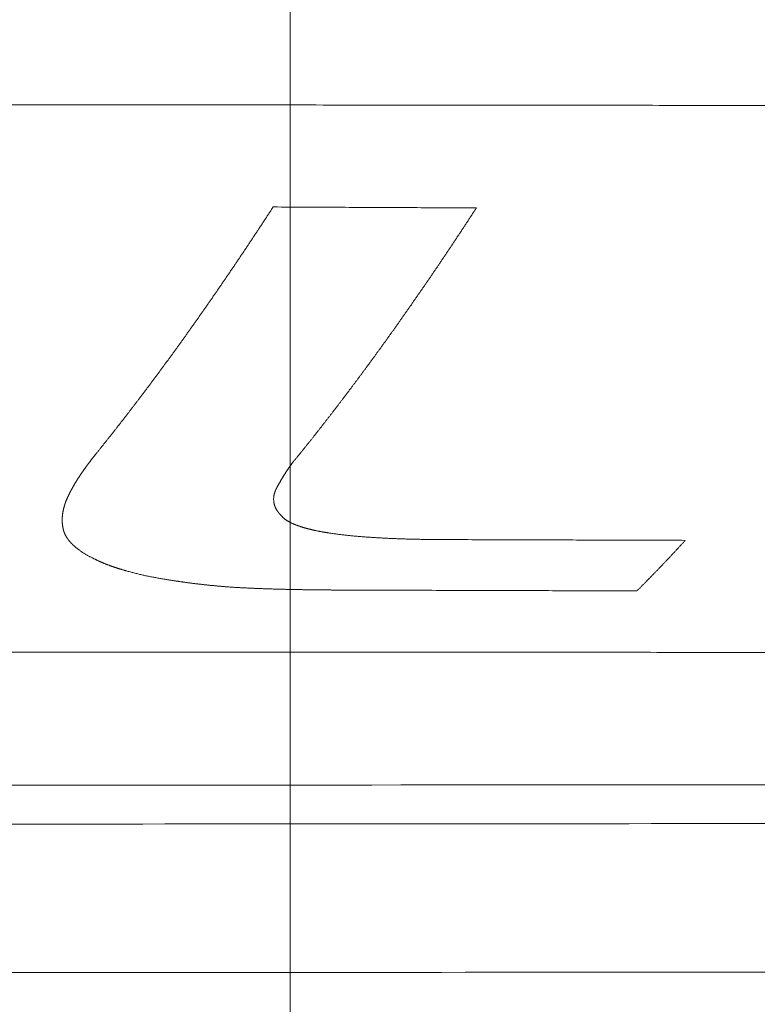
# Model space of a CAD drawing. Header units: millimetres. Extents: x 0 to 594, y 0 to 420.
# Tile 207 of 256: x 287.4 to 291.94, y 270.92 to 276.99. Entities that reach past the tile are written whole.
import ezdxf

# ---------------------------------------------------------------- set-up
doc = ezdxf.new("R2010")
doc.units = ezdxf.units.MM
doc.layers.add('1', color=7, linetype='Continuous', true_color=0xffffff)
doc.styles.add('Arial Unicode MS', font='txt')
doc.dimstyles.get("Standard").update_dxf_attribs({"dimtxt": 0.18, "dimasz": 0.18, "dimexe": 0.18, "dimexo": 0.0625, "dimgap": 0.09, "dimtad": 0, "dimtih": 1, "dimtoh": 1, "dimdec": 4, "dimzin": 0, "dimdsep": 46, "dimtxsty": 'Standard', "dimcen": 0.09, "dimadec": 0, "dimazin": 0, "dimtfac": 1, "dimtdec": 4, "dimtofl": 0, "dimtmove": 0, "dimatfit": 3, "dimfxl": 0, "dimtolj": 1, "dimtzin": 0, "dimarcsym": 0})

# ---------------------------------------------------------------- blocks, each defined once
blk = doc.blocks.new('_U8')
at = {"layer": '1', "color": 18, "lineweight": 13}
for p, q in [((305.8469, 341.6323), (287.0636, 341.6323)), ((289.0636, 341.6323), (289.0636, 254.0957)), ((305.8469, 301.3923), (287.0636, 301.3923)), ((289.0636, 254.0957), (284.0636, 254.0957))]:
    blk.add_line(p, q, dxfattribs=at)
at = {"layer": '1', "color": 18}
for points in [[(289.0636, 341.6323), (290.0014, 338.1323), (288.1258, 338.1323)], [(289.0636, 301.3923), (288.1258, 304.8923), (290.0014, 304.8923)]]:
    blk.add_solid(points, dxfattribs=at)
at = {"layer": '1', "color": 18, "linetype": 'Continuous', "lineweight": 13, "char_height": 3.5, "attachment_point": 7, "line_spacing_factor": 1.047437, "style": 'Arial Unicode MS'}
for s, insert in [('\\fArial Unicode MS|b0|i0;\\W1.0000;0.8', (259.842, 251.4599)), ('\\fArial Unicode MS|b0|i0;\\W1.0000;CTRS', (269.7891, 251.4599)), ('\\fArial Unicode MS|b0|i0;\\W1.0000;AFT LIFT POINTS', (259.842, 244.3979))]:
    blk.add_mtext(s, dxfattribs=dict(at, insert=insert))

msp = doc.modelspace()

# ---------------------------------------------------------------- linework, layer by layer
at = {"layer": '1', "color": 155, "linetype": 'Continuous', "lineweight": 13}
for points, knots in [([(124.8176, 280.5335), (125.5409, 280.2488), (127.3073, 279.5759), (130.0723, 278.6167), (133.0284, 277.6695), (135.7788, 276.8634), (138.3028, 276.1847), (140.5975, 275.6186), (142.6609, 275.1508), (144.505, 274.766), (146.8815, 274.3083), (149.898, 273.7996), (153.6627, 273.2859), (157.9494, 272.8351), (162.7365, 272.4819), (167.9977, 272.2401), (173.2657, 272.0935), (179.9757, 271.9506), (188.1344, 271.7912), (197.7452, 271.642), (207.3637, 271.5165), (216.986, 271.4136), (229.3904, 271.3035), (244.5767, 271.2003), (262.5436, 271.1307), (276.1024, 271.1115), (285.2534, 271.1123), (289.9724, 271.1152), (294.5796, 271.1199), (298.9844, 271.1256), (302.2711, 271.1307), (304.5941, 271.1346), (306.1126, 271.1372), (307.8346, 271.1403), (309.7618, 271.1438), (311.8942, 271.1479), (314.2318, 271.1526), (316.8, 271.1579), (319.6024, 271.164), (322.6428, 271.171), (325.4979, 271.1782), (328.1268, 271.1848), (329.9242, 271.1906), (331.2226, 271.193), (331.9936, 271.1986), (332.5865, 271.1906), (332.9219, 271.2031), (332.9974, 271.2063)], [0, 0, 0, 0, 0.011301, 0.027478, 0.04249, 0.056339, 0.069024, 0.080349, 0.090551, 0.09963, 0.107586, 0.125527, 0.1438, 0.162396, 0.187643, 0.212894, 0.238126, 0.263341, 0.30921, 0.355096, 0.400986, 0.446877, 0.492766, 0.578427, 0.664088, 0.74975, 0.772365, 0.794979, 0.817248, 0.838264, 0.857982, 0.864259, 0.871491, 0.879701, 0.88889, 0.899057, 0.910202, 0.922326, 0.935791, 0.950287, 0.965814, 0.976628, 0.98789, 0.991523, 0.995199, 0.998919, 1, 1, 1, 1]), ([(332.9868, 272.1114), (332.8961, 272.1111), (332.7601, 272.1107), (332.5786, 272.1102), (331.761, 272.1079), (330.262, 272.1036), (322.9943, 272.0839), (310.6392, 272.0577), (296.1038, 272.035), (284.4754, 272.0272), (275.7541, 272.0303), (267.0328, 272.0437), (258.3115, 272.0677), (249.59, 272.1022), (240.8686, 272.1483), (232.1472, 272.2068), (223.4263, 272.2771), (214.7061, 272.3592), (205.9879, 272.4565), (197.2728, 272.5723), (190.0146, 272.6863), (184.2122, 272.7915), (180.5877, 272.8635), (177.6896, 272.924), (174.7926, 272.987), (171.1734, 273.0725), (166.8348, 273.2182), (162.5029, 273.439), (158.1812, 273.7621), (153.8754, 274.2126), (150.3064, 274.714), (147.4662, 275.194), (144.6373, 275.7268), (141.1244, 276.4935), (136.9511, 277.5685), (133.5121, 278.5877), (130.7865, 279.4752), (129.1149, 280.0523), (128.1254, 280.4083), (127.8099, 280.5233)], [0, 0, 0, 0, 0.001316, 0.001976, 0.002636, 0.013193, 0.023751, 0.108212, 0.192672, 0.234902, 0.277133, 0.319363, 0.361593, 0.403823, 0.446054, 0.488284, 0.530514, 0.572745, 0.614975, 0.657205, 0.699435, 0.720551, 0.741666, 0.752223, 0.762781, 0.783896, 0.805011, 0.826126, 0.847241, 0.868356, 0.889472, 0.900029, 0.910587, 0.931702, 0.952817, 0.973932, 0.98449, 0.995047, 1, 1, 1, 1]), ([(319.7954, 276.4416), (319.6208, 276.4417), (319.2717, 276.4418), (318.7479, 276.442), (318.2241, 276.4423), (317.7003, 276.4425), (317.1766, 276.4427), (316.6528, 276.443), (316.129, 276.4432), (315.6052, 276.4435), (315.0815, 276.4438), (314.5577, 276.4441), (314.0339, 276.4443), (313.5101, 276.4446), (312.9864, 276.4449), (312.4626, 276.4452), (311.9388, 276.4455), (311.4151, 276.4458), (310.8913, 276.4461), (310.3675, 276.4465), (309.8437, 276.4468), (309.32, 276.4471), (308.7962, 276.4474), (308.2724, 276.4477), (307.7486, 276.4481), (307.2249, 276.4484), (306.7011, 276.4488), (306.1773, 276.4491), (305.6535, 276.4495), (305.1298, 276.4498), (304.606, 276.4502), (304.0822, 276.4506), (303.5075, 276.451), (302.8819, 276.4514), (302.2054, 276.4519), (301.5288, 276.4524), (300.8523, 276.4529), (300.1758, 276.4535), (299.4992, 276.454), (298.8227, 276.4545), (298.1461, 276.455), (297.4696, 276.4556), (296.7931, 276.4561), (296.1165, 276.4567), (295.44, 276.4572), (294.7634, 276.4578), (294.0869, 276.4584), (293.4104, 276.459), (292.7338, 276.4596), (292.0573, 276.4602), (291.3807, 276.4608), (290.7042, 276.4615), (290.0277, 276.4621), (289.3511, 276.4628), (288.6746, 276.4635), (287.9981, 276.4642), (287.3215, 276.4649), (286.645, 276.4656), (285.9684, 276.4664), (285.2919, 276.4671), (284.6154, 276.4679), (283.9388, 276.4688), (283.2623, 276.4696), (282.5858, 276.4705), (281.9092, 276.4713), (281.2327, 276.4723), (280.5561, 276.4732), (279.8796, 276.4741), (279.2031, 276.4751), (278.5265, 276.4761), (277.85, 276.4772), (277.1735, 276.4782), (276.7225, 276.479), (276.4969, 276.4793)], [0, 0, 0, 0, 0.012097, 0.024194, 0.03629, 0.048387, 0.060484, 0.072581, 0.084677, 0.096774, 0.108871, 0.120968, 0.133065, 0.145161, 0.157258, 0.169355, 0.181452, 0.193548, 0.205645, 0.217742, 0.229839, 0.241935, 0.254032, 0.266129, 0.278226, 0.290323, 0.302419, 0.314516, 0.326613, 0.33871, 0.350806, 0.362903, 0.375, 0.390625, 0.40625, 0.421875, 0.4375, 0.453125, 0.46875, 0.484375, 0.5, 0.515625, 0.53125, 0.546875, 0.5625, 0.578125, 0.59375, 0.609375, 0.625, 0.640625, 0.65625, 0.671875, 0.6875, 0.703125, 0.71875, 0.734375, 0.75, 0.765625, 0.78125, 0.796875, 0.8125, 0.828125, 0.84375, 0.859375, 0.875, 0.890625, 0.90625, 0.921875, 0.9375, 0.953125, 0.96875, 0.984375, 1, 1, 1, 1]), ([(288.9586, 275.8342), (288.9567, 275.8311), (288.9527, 275.825), (288.9467, 275.8158), (288.9408, 275.8067), (288.9348, 275.7975), (288.9289, 275.7884), (288.923, 275.7793), (288.917, 275.7702), (288.9111, 275.7611), (288.9051, 275.752), (288.8992, 275.7429), (288.8932, 275.7338), (288.8873, 275.7248), (288.8813, 275.7157), (288.8754, 275.7067), (288.8694, 275.6976), (288.8635, 275.6886), (288.8575, 275.6796), (288.8516, 275.6706), (288.8456, 275.6616), (288.8397, 275.6526), (288.8337, 275.6436), (288.8278, 275.6346), (288.8218, 275.6257), (288.8159, 275.6167), (288.8099, 275.6078), (288.804, 275.5988), (288.7981, 275.5899), (288.7921, 275.581), (288.7862, 275.5721), (288.7802, 275.5632), (288.7743, 275.5543), (288.7683, 275.5454), (288.7624, 275.5366), (288.7564, 275.5277), (288.7505, 275.5188), (288.7445, 275.51), (288.7386, 275.5012), (288.7327, 275.4923), (288.7267, 275.4835), (288.7208, 275.4747), (288.7148, 275.4659), (288.7089, 275.4572), (288.7029, 275.4484), (288.697, 275.4396), (288.691, 275.4309), (288.6851, 275.4221), (288.6792, 275.4134), (288.6732, 275.4047), (288.6673, 275.3959), (288.6613, 275.3872), (288.6554, 275.3785), (288.6494, 275.3698), (288.6435, 275.3612), (288.6375, 275.3525), (288.6316, 275.3438), (288.6257, 275.3352), (288.6197, 275.3265), (288.6138, 275.3179), (288.6078, 275.3093), (288.6019, 275.3007), (288.5959, 275.2921), (288.59, 275.2835), (288.5841, 275.2749), (288.5781, 275.2663), (288.5722, 275.2577), (288.5662, 275.2492), (288.5603, 275.2406), (288.5544, 275.2321), (288.5484, 275.2236), (288.5425, 275.215), (288.5365, 275.2065), (288.5306, 275.198), (288.5246, 275.1895), (288.5187, 275.1811), (288.5128, 275.1726), (288.5068, 275.1641), (288.5009, 275.1557), (288.4949, 275.1473), (288.489, 275.1388), (288.4831, 275.1304), (288.4771, 275.122), (288.4712, 275.1136), (288.4652, 275.1052), (288.4593, 275.0969), (288.4534, 275.0885), (288.4474, 275.0802), (288.4415, 275.0718), (288.4355, 275.0635), (288.4296, 275.0552), (288.4237, 275.0468), (288.4177, 275.0385), (288.4118, 275.0302), (288.4058, 275.022), (288.3999, 275.0137), (288.394, 275.0054), (288.388, 274.9972), (288.3821, 274.9889), (288.3761, 274.9807), (288.3702, 274.9725), (288.3643, 274.9642), (288.3583, 274.956), (288.3524, 274.9478), (288.3465, 274.9397), (288.3405, 274.9315), (288.3346, 274.9233), (288.3286, 274.9152), (288.3227, 274.907), (288.3168, 274.8989), (288.3108, 274.8907), (288.3049, 274.8826), (288.299, 274.8745), (288.293, 274.8664), (288.2871, 274.8583), (288.2812, 274.8503), (288.2752, 274.8422), (288.2693, 274.8341), (288.2633, 274.8261), (288.2574, 274.8181), (288.2515, 274.81), (288.2455, 274.802), (288.2396, 274.794), (288.2337, 274.786), (288.2277, 274.778), (288.2218, 274.7701), (288.2159, 274.7621), (288.2099, 274.7541), (288.204, 274.7462), (288.1981, 274.7383), (288.1921, 274.7303), (288.1862, 274.7224), (288.1802, 274.7145), (288.1743, 274.7066), (288.1684, 274.6987), (288.1624, 274.6909), (288.1565, 274.683), (288.1506, 274.6752), (288.1446, 274.6673), (288.1387, 274.6595), (288.1328, 274.6517), (288.1268, 274.6439), (288.1209, 274.6361), (288.115, 274.6283), (288.109, 274.6205), (288.1031, 274.6127), (288.0972, 274.605), (288.0912, 274.5972), (288.0853, 274.5895), (288.0794, 274.5817), (288.0734, 274.574), (288.0675, 274.5663), (288.0616, 274.5586), (288.0556, 274.5509), (288.0497, 274.5433), (288.0438, 274.5356), (288.0378, 274.528), (288.0319, 274.5203), (288.026, 274.5127), (288.02, 274.5051), (288.0141, 274.4974), (288.0082, 274.4898), (288.0022, 274.4823), (287.9963, 274.4747), (287.9904, 274.4671), (287.9845, 274.4596), (287.9785, 274.452), (287.9726, 274.4445), (287.9667, 274.4369), (287.9607, 274.4294), (287.9548, 274.4219), (287.9489, 274.4144), (287.9429, 274.4069), (287.937, 274.3995), (287.9311, 274.392), (287.9251, 274.3846), (287.9192, 274.3771), (287.9133, 274.3697), (287.9073, 274.3623), (287.9014, 274.3549), (287.8955, 274.3475), (287.8895, 274.3401), (287.8836, 274.3327), (287.8777, 274.3253), (287.8718, 274.318), (287.8678, 274.3131), (287.8658, 274.3106)], [0, 0, 0, 0, 0.005435, 0.01087, 0.016304, 0.021739, 0.027174, 0.032609, 0.038044, 0.043479, 0.048914, 0.054349, 0.059783, 0.065218, 0.070653, 0.076088, 0.081523, 0.086958, 0.092393, 0.097828, 0.103263, 0.108698, 0.114133, 0.119567, 0.125002, 0.130437, 0.135872, 0.141307, 0.146742, 0.152177, 0.157611, 0.163046, 0.168481, 0.173916, 0.17935, 0.184785, 0.19022, 0.195654, 0.201089, 0.206524, 0.211958, 0.217393, 0.222827, 0.228262, 0.233696, 0.239131, 0.244565, 0.25, 0.255434, 0.260868, 0.266303, 0.271737, 0.277171, 0.282606, 0.28804, 0.293475, 0.29891, 0.304345, 0.30978, 0.315216, 0.320652, 0.326088, 0.331524, 0.33696, 0.342397, 0.347835, 0.353272, 0.35871, 0.364148, 0.369586, 0.375023, 0.38046, 0.385896, 0.391332, 0.396767, 0.402202, 0.407637, 0.413072, 0.418506, 0.42394, 0.429373, 0.434807, 0.44024, 0.445673, 0.451106, 0.456539, 0.461972, 0.467404, 0.472837, 0.478269, 0.483702, 0.489135, 0.494567, 0.5, 0.505433, 0.510866, 0.516299, 0.521732, 0.527165, 0.532598, 0.538031, 0.543465, 0.548898, 0.554332, 0.559765, 0.565199, 0.570633, 0.576066, 0.5815, 0.586934, 0.592368, 0.597802, 0.603236, 0.608671, 0.614105, 0.619539, 0.624973, 0.630408, 0.635842, 0.641277, 0.646711, 0.652146, 0.657581, 0.663016, 0.66845, 0.673885, 0.67932, 0.684755, 0.69019, 0.695625, 0.70106, 0.706495, 0.71193, 0.717365, 0.7228, 0.728235, 0.733671, 0.739106, 0.744541, 0.749976, 0.755412, 0.760847, 0.766282, 0.771718, 0.777153, 0.782588, 0.788024, 0.793459, 0.798895, 0.80433, 0.809766, 0.815201, 0.820637, 0.826072, 0.831507, 0.836943, 0.842378, 0.847814, 0.853249, 0.858685, 0.86412, 0.869556, 0.874991, 0.880427, 0.885862, 0.891297, 0.896733, 0.902168, 0.907603, 0.913039, 0.918474, 0.923909, 0.929345, 0.93478, 0.940215, 0.94565, 0.951085, 0.95652, 0.961955, 0.967391, 0.972826, 0.978261, 0.983695, 0.98913, 0.994565, 1, 1, 1, 1]), ([(289.1987, 274.4067), (289.2007, 274.4091), (289.2045, 274.4139), (289.2102, 274.4211), (289.2159, 274.4283), (289.2216, 274.4355), (289.2273, 274.4428), (289.233, 274.45), (289.2387, 274.4573), (289.2445, 274.4646), (289.2502, 274.4719), (289.2559, 274.4791), (289.2616, 274.4865), (289.2673, 274.4938), (289.273, 274.5011), (289.2787, 274.5084), (289.2845, 274.5158), (289.2902, 274.5231), (289.2959, 274.5305), (289.3016, 274.5378), (289.3073, 274.5452), (289.313, 274.5526), (289.3187, 274.56), (289.3245, 274.5674), (289.3302, 274.5748), (289.3359, 274.5823), (289.3416, 274.5897), (289.3473, 274.5972), (289.353, 274.6046), (289.3588, 274.6121), (289.3645, 274.6196), (289.3702, 274.6271), (289.3759, 274.6345), (289.3816, 274.6421), (289.3873, 274.6496), (289.3931, 274.6571), (289.3988, 274.6646), (289.4045, 274.6722), (289.4102, 274.6797), (289.4159, 274.6873), (289.4216, 274.6949), (289.4273, 274.7025), (289.4331, 274.7101), (289.4388, 274.7177), (289.4445, 274.7253), (289.4502, 274.7329), (289.4559, 274.7405), (289.4617, 274.7482), (289.4674, 274.7558), (289.4731, 274.7635), (289.4788, 274.7711), (289.4845, 274.7788), (289.4902, 274.7865), (289.496, 274.7942), (289.5017, 274.8019), (289.5074, 274.8096), (289.5131, 274.8174), (289.5188, 274.8251), (289.5245, 274.8328), (289.5303, 274.8406), (289.536, 274.8484), (289.5417, 274.8561), (289.5474, 274.8639), (289.5531, 274.8717), (289.5589, 274.8795), (289.5646, 274.8873), (289.5703, 274.8951), (289.576, 274.903), (289.5817, 274.9108), (289.5875, 274.9187), (289.5932, 274.9265), (289.5989, 274.9344), (289.6046, 274.9423), (289.6103, 274.9501), (289.616, 274.958), (289.6218, 274.9659), (289.6275, 274.9739), (289.6332, 274.9818), (289.6389, 274.9897), (289.6446, 274.9977), (289.6504, 275.0056), (289.6561, 275.0136), (289.6618, 275.0215), (289.6675, 275.0295), (289.6733, 275.0375), (289.679, 275.0455), (289.6847, 275.0535), (289.6904, 275.0615), (289.6961, 275.0695), (289.7019, 275.0776), (289.7076, 275.0856), (289.7133, 275.0937), (289.719, 275.1017), (289.7247, 275.1098), (289.7305, 275.1179), (289.7362, 275.1259), (289.7419, 275.134), (289.7476, 275.1421), (289.7534, 275.1503), (289.7591, 275.1584), (289.7648, 275.1665), (289.7705, 275.1747), (289.7762, 275.1828), (289.782, 275.191), (289.7877, 275.1991), (289.7934, 275.2073), (289.7991, 275.2155), (289.8049, 275.2237), (289.8106, 275.2319), (289.8163, 275.2402), (289.822, 275.2484), (289.8277, 275.2566), (289.8335, 275.2649), (289.8392, 275.2731), (289.8449, 275.2814), (289.8506, 275.2897), (289.8564, 275.2979), (289.8621, 275.3062), (289.8678, 275.3145), (289.8735, 275.3228), (289.8793, 275.3312), (289.885, 275.3395), (289.8907, 275.3478), (289.8964, 275.3562), (289.9022, 275.3645), (289.9079, 275.3729), (289.9136, 275.3812), (289.9193, 275.3896), (289.9251, 275.398), (289.9308, 275.4064), (289.9365, 275.4148), (289.9422, 275.4232), (289.948, 275.4316), (289.9537, 275.44), (289.9594, 275.4485), (289.9651, 275.4569), (289.9709, 275.4654), (289.9766, 275.4739), (289.9823, 275.4823), (289.988, 275.4908), (289.9938, 275.4993), (289.9995, 275.5078), (290.0052, 275.5163), (290.0109, 275.5248), (290.0167, 275.5334), (290.0224, 275.5419), (290.0281, 275.5504), (290.0339, 275.559), (290.0396, 275.5675), (290.0453, 275.5761), (290.051, 275.5847), (290.0568, 275.5933), (290.0625, 275.6019), (290.0682, 275.6105), (290.0739, 275.6191), (290.0797, 275.6277), (290.0854, 275.6364), (290.0911, 275.645), (290.0969, 275.6536), (290.1026, 275.6623), (290.1083, 275.671), (290.114, 275.6796), (290.1198, 275.6883), (290.1255, 275.697), (290.1312, 275.7057), (290.1369, 275.7144), (290.1427, 275.7231), (290.1484, 275.7319), (290.1541, 275.7406), (290.1599, 275.7493), (290.1656, 275.7581), (290.1713, 275.7669), (290.1771, 275.7756), (290.1828, 275.7844), (290.1885, 275.7932), (290.1942, 275.802), (290.2, 275.8108), (290.2057, 275.8196), (290.2095, 275.8255), (290.2114, 275.8284)], [0, 0, 0, 0, 0.00565, 0.0113, 0.016949, 0.022599, 0.028249, 0.033899, 0.039549, 0.045199, 0.050849, 0.056499, 0.062149, 0.067799, 0.073449, 0.079099, 0.084749, 0.090399, 0.096049, 0.101699, 0.107349, 0.112999, 0.118649, 0.1243, 0.12995, 0.1356, 0.14125, 0.1469, 0.15255, 0.158201, 0.163851, 0.169501, 0.175151, 0.180801, 0.186452, 0.192102, 0.197752, 0.203402, 0.209052, 0.214702, 0.220353, 0.226003, 0.231653, 0.237303, 0.242953, 0.248603, 0.254253, 0.259903, 0.265553, 0.271203, 0.276853, 0.282503, 0.288153, 0.293803, 0.299453, 0.305103, 0.310753, 0.316402, 0.322052, 0.327702, 0.333352, 0.339001, 0.344651, 0.350301, 0.35595, 0.3616, 0.367249, 0.372899, 0.378548, 0.384198, 0.389847, 0.395496, 0.401146, 0.406795, 0.412444, 0.418093, 0.423742, 0.429391, 0.43504, 0.440689, 0.446338, 0.451987, 0.457636, 0.463285, 0.468933, 0.474582, 0.48023, 0.485879, 0.491527, 0.497176, 0.502824, 0.508472, 0.514121, 0.519769, 0.525417, 0.531066, 0.536714, 0.542362, 0.548011, 0.55366, 0.559309, 0.564958, 0.570607, 0.576257, 0.581907, 0.587557, 0.593207, 0.598858, 0.604509, 0.610161, 0.615813, 0.621466, 0.627118, 0.632771, 0.638423, 0.644075, 0.649726, 0.655377, 0.661027, 0.666678, 0.672328, 0.677978, 0.683627, 0.689276, 0.694926, 0.700575, 0.706223, 0.711872, 0.717521, 0.723169, 0.728818, 0.734467, 0.740115, 0.745764, 0.751413, 0.757061, 0.76271, 0.768359, 0.774008, 0.779657, 0.785307, 0.790956, 0.796605, 0.802255, 0.807904, 0.813554, 0.819203, 0.824853, 0.830502, 0.836152, 0.841802, 0.847452, 0.853101, 0.858751, 0.864401, 0.870051, 0.875701, 0.881351, 0.887001, 0.892651, 0.898301, 0.903951, 0.909601, 0.915251, 0.920901, 0.926551, 0.932201, 0.937851, 0.943501, 0.949151, 0.954801, 0.960451, 0.966101, 0.971751, 0.977401, 0.983051, 0.9887, 0.99435, 1, 1, 1, 1]), ([(289.0846, 274.2651), (289.0862, 274.2672), (289.0896, 274.2712), (289.0946, 274.2773), (289.0996, 274.2833), (289.1046, 274.2894), (289.1095, 274.2955), (289.1145, 274.3016), (289.1195, 274.3077), (289.1245, 274.3139), (289.1294, 274.32), (289.1344, 274.3261), (289.1393, 274.3323), (289.1443, 274.3384), (289.1492, 274.3446), (289.1542, 274.3508), (289.1591, 274.357), (289.1641, 274.3632), (289.169, 274.3693), (289.174, 274.3756), (289.1789, 274.3818), (289.1839, 274.388), (289.1888, 274.3942), (289.1938, 274.4004), (289.1971, 274.4046), (289.1987, 274.4067)], [0, 0, 0, 0, 0.043478, 0.086957, 0.130435, 0.173913, 0.217391, 0.260869, 0.304347, 0.347825, 0.391303, 0.434782, 0.47826, 0.521738, 0.565216, 0.608695, 0.652173, 0.695651, 0.73913, 0.782608, 0.826087, 0.869565, 0.913043, 0.956522, 1, 1, 1, 1]), ([(287.8658, 274.3106), (287.8649, 274.3095), (287.8632, 274.3073), (287.8605, 274.304), (287.8579, 274.3007), (287.8553, 274.2974), (287.8526, 274.2941), (287.85, 274.2908), (287.8474, 274.2875), (287.8449, 274.2842), (287.8423, 274.2809), (287.8397, 274.2776), (287.8372, 274.2743), (287.8346, 274.2709), (287.8321, 274.2676), (287.8296, 274.2643), (287.8271, 274.261), (287.8246, 274.2577), (287.8221, 274.2544), (287.8196, 274.2511), (287.8171, 274.2477), (287.8147, 274.2444), (287.8122, 274.2411), (287.8098, 274.2378), (287.8074, 274.2345), (287.805, 274.2312), (287.8026, 274.2278), (287.8002, 274.2245), (287.7978, 274.2212), (287.7954, 274.2179), (287.7931, 274.2146), (287.7907, 274.2112), (287.7884, 274.2079), (287.7861, 274.2046), (287.7838, 274.2013), (287.7815, 274.1979), (287.7792, 274.1946), (287.7769, 274.1913), (287.7747, 274.188), (287.7724, 274.1847), (287.7702, 274.1813), (287.768, 274.178), (287.7657, 274.1747), (287.7635, 274.1713), (287.7614, 274.168), (287.7592, 274.1647), (287.757, 274.1614), (287.7549, 274.158), (287.7528, 274.1547), (287.7507, 274.1514), (287.7486, 274.148), (287.7465, 274.1447), (287.7445, 274.1414), (287.7424, 274.138), (287.7404, 274.1347), (287.7384, 274.1314), (287.7364, 274.128), (287.7344, 274.1247), (287.7325, 274.1214), (287.7306, 274.118), (287.7287, 274.1147), (287.7268, 274.1113), (287.7249, 274.108), (287.723, 274.1046), (287.7212, 274.1013), (287.7194, 274.098), (287.7176, 274.0946), (287.7158, 274.0913), (287.714, 274.0879), (287.7122, 274.0846), (287.7105, 274.0812), (287.7087, 274.0779), (287.707, 274.0746), (287.7053, 274.0712), (287.7035, 274.0679), (287.7018, 274.0645), (287.7007, 274.0623), (287.7001, 274.0612)], [0, 0, 0, 0, 0.01333, 0.026661, 0.039991, 0.053322, 0.066652, 0.079982, 0.093313, 0.106643, 0.119973, 0.133303, 0.146634, 0.159964, 0.173294, 0.186625, 0.199955, 0.213286, 0.226616, 0.239947, 0.253278, 0.266609, 0.27994, 0.293271, 0.306603, 0.319935, 0.333267, 0.346599, 0.359932, 0.373264, 0.386598, 0.399931, 0.413265, 0.426599, 0.439934, 0.453269, 0.466605, 0.479941, 0.493278, 0.506615, 0.519953, 0.533291, 0.546629, 0.559968, 0.573307, 0.586646, 0.599984, 0.613323, 0.626661, 0.639999, 0.653337, 0.666674, 0.680011, 0.693347, 0.706683, 0.720018, 0.733353, 0.746687, 0.760021, 0.773354, 0.786686, 0.800019, 0.813351, 0.826683, 0.840015, 0.853347, 0.866679, 0.880011, 0.893343, 0.906675, 0.920007, 0.93334, 0.946672, 0.960004, 0.973336, 0.986668, 1, 1, 1, 1]), ([(288.9842, 274.1091), (288.985, 274.1105), (288.9867, 274.1135), (288.9892, 274.118), (288.9917, 274.1224), (288.9943, 274.1269), (288.9968, 274.1314), (288.9994, 274.1358), (289.0019, 274.1403), (289.0045, 274.1448), (289.0072, 274.1493), (289.0098, 274.1537), (289.0124, 274.1582), (289.0151, 274.1627), (289.0178, 274.1672), (289.0205, 274.1717), (289.0233, 274.1761), (289.026, 274.1806), (289.0288, 274.1851), (289.0316, 274.1896), (289.0345, 274.194), (289.0374, 274.1985), (289.0403, 274.203), (289.0432, 274.2074), (289.0462, 274.2119), (289.0492, 274.2164), (289.0522, 274.2208), (289.0553, 274.2253), (289.0584, 274.2297), (289.0615, 274.2342), (289.0647, 274.2386), (289.0679, 274.243), (289.0712, 274.2475), (289.0744, 274.2519), (289.0778, 274.2563), (289.0811, 274.2607), (289.0834, 274.2637), (289.0846, 274.2651)], [0, 0, 0, 0, 0.028564, 0.05713, 0.085697, 0.114266, 0.142836, 0.171407, 0.199979, 0.228551, 0.257123, 0.285696, 0.314269, 0.342841, 0.371414, 0.399987, 0.42856, 0.457133, 0.485706, 0.514279, 0.542853, 0.571427, 0.600001, 0.628574, 0.657147, 0.685719, 0.714291, 0.742863, 0.771434, 0.800004, 0.828574, 0.857144, 0.885714, 0.914284, 0.942855, 0.971427, 1, 1, 1, 1]), ([(289.0046, 273.9359), (289.0039, 273.9366), (289.0026, 273.9381), (289.0006, 273.9404), (288.9986, 273.9426), (288.9966, 273.9449), (288.9947, 273.9472), (288.9928, 273.9495), (288.9909, 273.9518), (288.9891, 273.9541), (288.9874, 273.9565), (288.9857, 273.9588), (288.984, 273.9612), (288.9825, 273.9635), (288.981, 273.9659), (288.9795, 273.9683), (288.9782, 273.9707), (288.9768, 273.9731), (288.9756, 273.9755), (288.9744, 273.978), (288.9732, 273.9804), (288.9721, 273.9828), (288.9711, 273.9853), (288.9702, 273.9878), (288.9692, 273.9902), (288.9684, 273.9927), (288.9676, 273.9952), (288.9668, 273.9977), (288.9662, 274.0002), (288.9655, 274.0027), (288.9649, 274.0052), (288.9644, 274.0077), (288.9639, 274.0103), (288.9635, 274.0128), (288.9631, 274.0153), (288.9628, 274.0179), (288.9625, 274.0212), (288.9621, 274.0254), (288.9619, 274.0303), (288.9619, 274.0353), (288.9621, 274.0403), (288.9625, 274.0452), (288.9631, 274.0502), (288.9638, 274.0552), (288.9648, 274.0602), (288.966, 274.0651), (288.9675, 274.07), (288.9691, 274.075), (288.9709, 274.0799), (288.9728, 274.0848), (288.9749, 274.0896), (288.9771, 274.0945), (288.9794, 274.0994), (288.9817, 274.1042), (288.9834, 274.1074), (288.9842, 274.1091)], [0, 0, 0, 0, 0.014235, 0.028512, 0.042823, 0.057157, 0.071507, 0.085862, 0.100217, 0.114562, 0.128892, 0.143202, 0.157495, 0.171774, 0.186039, 0.200295, 0.214542, 0.228783, 0.243021, 0.257258, 0.271494, 0.285731, 0.29997, 0.314212, 0.328457, 0.342705, 0.356958, 0.371215, 0.385477, 0.399745, 0.414017, 0.428295, 0.442578, 0.456866, 0.47116, 0.485459, 0.499762, 0.527585, 0.555418, 0.583256, 0.611094, 0.638927, 0.666753, 0.694566, 0.722367, 0.750152, 0.777923, 0.805688, 0.833453, 0.861221, 0.888991, 0.91676, 0.944523, 0.972273, 1, 1, 1, 1]), ([(287.7001, 274.0612), (287.6997, 274.0602), (287.6987, 274.0582), (287.6972, 274.0551), (287.6958, 274.0521), (287.6944, 274.049), (287.693, 274.046), (287.6916, 274.043), (287.6902, 274.0399), (287.6889, 274.0369), (287.6875, 274.0338), (287.6862, 274.0308), (287.685, 274.0277), (287.6837, 274.0247), (287.6825, 274.0216), (287.6813, 274.0186), (287.6801, 274.0155), (287.679, 274.0125), (287.6779, 274.0094), (287.6768, 274.0064), (287.6758, 274.0033), (287.6748, 274.0003), (287.6738, 273.9972), (287.6729, 273.9941), (287.672, 273.9911), (287.6711, 273.988), (287.6703, 273.985), (287.6695, 273.9819), (287.6687, 273.9788), (287.668, 273.9758), (287.6672, 273.9727), (287.6666, 273.9697), (287.6659, 273.9666), (287.6653, 273.9635), (287.6647, 273.9605), (287.6641, 273.9574), (287.6635, 273.9543), (287.663, 273.9513), (287.6625, 273.9482), (287.662, 273.9452), (287.6615, 273.9421), (287.6611, 273.9391), (287.6607, 273.936), (287.6603, 273.9329), (287.66, 273.9299), (287.6597, 273.9268), (287.6594, 273.9238), (287.6592, 273.9207), (287.659, 273.9177), (287.6588, 273.9147), (287.6587, 273.9116), (287.6586, 273.9086), (287.6586, 273.9055), (287.6586, 273.9025), (287.6586, 273.8989), (287.6588, 273.8946), (287.659, 273.8897), (287.6594, 273.8849), (287.6599, 273.88), (287.6604, 273.8752), (287.6611, 273.8704), (287.6618, 273.8655), (287.6626, 273.8607), (287.6635, 273.8559), (287.6644, 273.8511), (287.6651, 273.848), (287.6654, 273.8464)], [0, 0, 0, 0, 0.014141, 0.028286, 0.042435, 0.056587, 0.070742, 0.084899, 0.099058, 0.113217, 0.127376, 0.141536, 0.155694, 0.169852, 0.184008, 0.198162, 0.212315, 0.226466, 0.240614, 0.254761, 0.268905, 0.283048, 0.297189, 0.31133, 0.325471, 0.339611, 0.353752, 0.367893, 0.382036, 0.396179, 0.410323, 0.424469, 0.438617, 0.452766, 0.466917, 0.48107, 0.495225, 0.509382, 0.52354, 0.5377, 0.55186, 0.56602, 0.58018, 0.59434, 0.608499, 0.622657, 0.636814, 0.65097, 0.665124, 0.679278, 0.693429, 0.70758, 0.72173, 0.735879, 0.750028, 0.772751, 0.795475, 0.818202, 0.84093, 0.863659, 0.886389, 0.90912, 0.931848, 0.954572, 0.97729, 1, 1, 1, 1]), ([(289.3146, 273.8226), (289.3127, 273.8229), (289.3088, 273.8235), (289.3029, 273.8244), (289.2971, 273.8253), (289.2913, 273.8263), (289.2855, 273.8272), (289.2797, 273.8282), (289.2739, 273.8292), (289.2681, 273.8301), (289.2623, 273.8311), (289.2566, 273.8322), (289.2508, 273.8332), (289.2451, 273.8343), (289.2394, 273.8354), (289.2337, 273.8365), (289.228, 273.8376), (289.2223, 273.8388), (289.2167, 273.8399), (289.2111, 273.8412), (289.2055, 273.8424), (289.1999, 273.8437), (289.1943, 273.845), (289.1888, 273.8463), (289.1832, 273.8477), (289.1778, 273.8491), (289.1723, 273.8505), (289.1669, 273.852), (289.1615, 273.8534), (289.1561, 273.855), (289.1507, 273.8565), (289.1454, 273.8581), (289.1402, 273.8597), (289.1349, 273.8613), (289.1297, 273.863), (289.1246, 273.8647), (289.1194, 273.8665), (289.1144, 273.8682), (289.1093, 273.87), (289.1044, 273.8719), (289.0994, 273.8738), (289.0947, 273.8757), (289.0901, 273.8775), (289.0857, 273.8794), (289.0814, 273.8812), (289.0771, 273.8832), (289.0729, 273.8851), (289.0687, 273.8871), (289.0646, 273.8892), (289.0606, 273.8912), (289.0567, 273.8934), (289.0528, 273.8956), (289.049, 273.8978), (289.0453, 273.9), (289.0416, 273.9024), (289.0381, 273.9047), (289.0347, 273.9071), (289.0314, 273.9096), (289.0283, 273.912), (289.0252, 273.9145), (289.0223, 273.9171), (289.0195, 273.9197), (289.0168, 273.9223), (289.0143, 273.925), (289.0117, 273.9277), (289.0093, 273.9304), (289.0069, 273.9331), (289.0054, 273.935), (289.0046, 273.9359)], [0, 0, 0, 0, 0.01565, 0.031295, 0.046932, 0.062564, 0.078191, 0.093812, 0.109429, 0.125041, 0.140651, 0.156258, 0.171863, 0.187468, 0.203074, 0.218682, 0.234294, 0.249912, 0.265537, 0.281169, 0.296805, 0.312446, 0.32809, 0.343736, 0.359384, 0.375032, 0.39068, 0.406327, 0.421973, 0.437617, 0.453258, 0.468896, 0.484531, 0.500163, 0.515792, 0.531415, 0.547034, 0.562646, 0.578251, 0.593849, 0.609441, 0.625027, 0.639408, 0.653788, 0.668167, 0.682549, 0.696938, 0.711337, 0.725751, 0.740185, 0.754644, 0.769129, 0.783629, 0.798135, 0.812637, 0.827128, 0.8416, 0.856046, 0.87046, 0.884839, 0.899192, 0.913535, 0.92788, 0.94224, 0.956625, 0.971042, 0.985499, 1, 1, 1, 1]), ([(287.6654, 273.8464), (287.6657, 273.8455), (287.6661, 273.8437), (287.6669, 273.8411), (287.6676, 273.8385), (287.6684, 273.8359), (287.6693, 273.8333), (287.6701, 273.8307), (287.671, 273.828), (287.672, 273.8254), (287.673, 273.8229), (287.674, 273.8203), (287.6751, 273.8177), (287.6763, 273.8151), (287.6775, 273.8126), (287.6788, 273.81), (287.6801, 273.8075), (287.6815, 273.805), (287.683, 273.8025), (287.6845, 273.8), (287.686, 273.7975), (287.6876, 273.795), (287.6893, 273.7925), (287.691, 273.7901), (287.6927, 273.7876), (287.6945, 273.7852), (287.6963, 273.7828), (287.6982, 273.7803), (287.7002, 273.7779), (287.7021, 273.7755), (287.7041, 273.7731), (287.7062, 273.7708), (287.7083, 273.7684), (287.7104, 273.766), (287.7126, 273.7637), (287.7148, 273.7614), (287.7171, 273.759), (287.7194, 273.7567), (287.7217, 273.7544), (287.7241, 273.7521), (287.7265, 273.7498), (287.7298, 273.7467), (287.7341, 273.7428), (287.7395, 273.7381), (287.745, 273.7335), (287.7507, 273.7289), (287.7565, 273.7243), (287.7624, 273.7198), (287.7686, 273.7154), (287.7748, 273.711), (287.7812, 273.7067), (287.7878, 273.7025), (287.7945, 273.6983), (287.8014, 273.6942), (287.8083, 273.6901), (287.8154, 273.6861), (287.8226, 273.6822), (287.8299, 273.6782), (287.8372, 273.6744), (287.8445, 273.6705), (287.8495, 273.668), (287.852, 273.6667)], [0, 0, 0, 0, 0.012473, 0.024968, 0.037481, 0.050008, 0.062543, 0.075083, 0.087625, 0.100163, 0.112696, 0.125221, 0.137735, 0.150239, 0.162734, 0.175223, 0.187706, 0.200184, 0.212659, 0.225132, 0.237603, 0.250073, 0.262544, 0.275016, 0.287489, 0.299964, 0.312442, 0.324921, 0.337404, 0.349889, 0.362377, 0.374868, 0.387362, 0.399859, 0.412359, 0.424862, 0.437367, 0.449874, 0.462384, 0.474894, 0.487407, 0.499919, 0.526263, 0.552605, 0.578945, 0.605281, 0.631612, 0.657938, 0.684259, 0.710576, 0.736888, 0.763199, 0.78951, 0.815824, 0.842143, 0.868465, 0.894789, 0.921109, 0.947422, 0.973722, 1, 1, 1, 1]), ([(290.0212, 273.7836), (290.0169, 273.7836), (290.0084, 273.7837), (289.9957, 273.7837), (289.983, 273.7838), (289.9703, 273.7839), (289.9576, 273.784), (289.9449, 273.7841), (289.9321, 273.7842), (289.9194, 273.7843), (289.9067, 273.7845), (289.894, 273.7846), (289.8813, 273.7848), (289.8686, 273.785), (289.8559, 273.7853), (289.8432, 273.7855), (289.8305, 273.7858), (289.8177, 273.7861), (289.805, 273.7864), (289.7923, 273.7868), (289.7796, 273.7871), (289.7669, 273.7875), (289.7542, 273.788), (289.7415, 273.7884), (289.7288, 273.7889), (289.7161, 273.7894), (289.7034, 273.7899), (289.6908, 273.7904), (289.6781, 273.791), (289.6654, 273.7916), (289.6528, 273.7922), (289.6401, 273.7929), (289.6274, 273.7935), (289.6148, 273.7942), (289.6022, 273.795), (289.5895, 273.7957), (289.5769, 273.7965), (289.5643, 273.7973), (289.5517, 273.7981), (289.5391, 273.799), (289.5265, 273.7999), (289.5139, 273.8008), (289.5013, 273.8018), (289.4887, 273.8028), (289.4761, 273.8038), (289.4635, 273.8049), (289.4509, 273.8061), (289.4384, 273.8072), (289.4259, 273.8085), (289.4134, 273.8098), (289.401, 273.8112), (289.3885, 273.8127), (289.3762, 273.8142), (289.3638, 273.8158), (289.3515, 273.8174), (289.3392, 273.8191), (289.3269, 273.8208), (289.3187, 273.822), (289.3146, 273.8226)], [0, 0, 0, 0, 0.017859, 0.035716, 0.053571, 0.071425, 0.089278, 0.10713, 0.124981, 0.142833, 0.160684, 0.178536, 0.196389, 0.214243, 0.232099, 0.249957, 0.267818, 0.285681, 0.303546, 0.321413, 0.33928, 0.357147, 0.375014, 0.392881, 0.410746, 0.42861, 0.446472, 0.464331, 0.482187, 0.50004, 0.517888, 0.535734, 0.553577, 0.571419, 0.58926, 0.607101, 0.624943, 0.642787, 0.660634, 0.678484, 0.696339, 0.714198, 0.732063, 0.749935, 0.767815, 0.785699, 0.803584, 0.821466, 0.839343, 0.857213, 0.875073, 0.892922, 0.910765, 0.928605, 0.946446, 0.96429, 0.982141, 1, 1, 1, 1]), ([(291.201, 273.4673), (291.2029, 273.4691), (291.2066, 273.4729), (291.2123, 273.4785), (291.2179, 273.4841), (291.2235, 273.4898), (291.2291, 273.4954), (291.2348, 273.5011), (291.2404, 273.5067), (291.246, 273.5124), (291.2516, 273.5181), (291.2573, 273.5238), (291.2629, 273.5295), (291.2685, 273.5353), (291.2741, 273.541), (291.2798, 273.5467), (291.2854, 273.5525), (291.291, 273.5583), (291.2966, 273.564), (291.3023, 273.5698), (291.3079, 273.5756), (291.3135, 273.5814), (291.3192, 273.5872), (291.3248, 273.5931), (291.3304, 273.5989), (291.336, 273.6048), (291.3417, 273.6106), (291.3473, 273.6165), (291.3529, 273.6224), (291.3585, 273.6283), (291.3642, 273.6342), (291.3698, 273.6401), (291.3754, 273.646), (291.381, 273.6519), (291.3867, 273.6579), (291.3923, 273.6638), (291.3979, 273.6698), (291.4036, 273.6758), (291.4092, 273.6818), (291.4148, 273.6878), (291.4204, 273.6938), (291.4261, 273.6998), (291.4317, 273.7058), (291.4373, 273.7118), (291.4429, 273.7179), (291.4486, 273.7239), (291.4542, 273.73), (291.4598, 273.7361), (291.4655, 273.7422), (291.4711, 273.7483), (291.4767, 273.7544), (291.4823, 273.7605), (291.488, 273.7666), (291.4936, 273.7728), (291.4973, 273.7769), (291.4992, 273.7789)], [0, 0, 0, 0, 0.018868, 0.037736, 0.056604, 0.075472, 0.09434, 0.113208, 0.132075, 0.150943, 0.169811, 0.188679, 0.207547, 0.226415, 0.245283, 0.264151, 0.283019, 0.301887, 0.320755, 0.339623, 0.358491, 0.377359, 0.396226, 0.415094, 0.433962, 0.45283, 0.471698, 0.490566, 0.509434, 0.528302, 0.54717, 0.566038, 0.584906, 0.603774, 0.622642, 0.641509, 0.660377, 0.679245, 0.698113, 0.716981, 0.735849, 0.754717, 0.773585, 0.792453, 0.811321, 0.830189, 0.849057, 0.867925, 0.886792, 0.90566, 0.924528, 0.943396, 0.962264, 0.981132, 1, 1, 1, 1]), ([(287.852, 273.6667), (287.8535, 273.6659), (287.8565, 273.6645), (287.8611, 273.6622), (287.8656, 273.66), (287.8702, 273.6578), (287.8748, 273.6556), (287.8795, 273.6535), (287.8841, 273.6513), (287.8888, 273.6492), (287.8936, 273.647), (287.8983, 273.6449), (287.9031, 273.6429), (287.9079, 273.6408), (287.9128, 273.6388), (287.9177, 273.6367), (287.9226, 273.6347), (287.9275, 273.6328), (287.9325, 273.6308), (287.9375, 273.6289), (287.9426, 273.627), (287.9476, 273.6251), (287.9527, 273.6232), (287.9579, 273.6213), (287.963, 273.6195), (287.9682, 273.6177), (287.9734, 273.6159), (287.9786, 273.6141), (287.9839, 273.6123), (287.9892, 273.6106), (287.9945, 273.6088), (287.9998, 273.6071), (288.0051, 273.6054), (288.0105, 273.6037), (288.0159, 273.602), (288.0213, 273.6004), (288.0267, 273.5988), (288.0321, 273.5971), (288.0376, 273.5955), (288.043, 273.5939), (288.0485, 273.5923), (288.056, 273.5902), (288.0656, 273.5875), (288.0773, 273.5843), (288.089, 273.5812), (288.1008, 273.5781), (288.1127, 273.5751), (288.1246, 273.5721), (288.1366, 273.5693), (288.1487, 273.5665), (288.1608, 273.5637), (288.1731, 273.5611), (288.1853, 273.5585), (288.1977, 273.556), (288.2101, 273.5535), (288.2225, 273.5512), (288.235, 273.5488), (288.2476, 273.5465), (288.2601, 273.5443), (288.2727, 273.5421), (288.2811, 273.5406), (288.2853, 273.5399)], [0, 0, 0, 0, 0.01249, 0.024986, 0.037489, 0.049995, 0.062505, 0.075015, 0.087526, 0.100036, 0.112544, 0.125049, 0.137551, 0.15005, 0.162548, 0.175043, 0.187537, 0.20003, 0.212523, 0.225015, 0.237508, 0.250001, 0.262494, 0.274988, 0.287483, 0.299979, 0.312477, 0.324976, 0.337476, 0.349977, 0.36248, 0.374984, 0.387489, 0.399996, 0.412503, 0.425011, 0.437519, 0.450027, 0.462535, 0.475043, 0.48755, 0.500056, 0.526379, 0.552695, 0.579006, 0.605311, 0.631613, 0.657911, 0.684208, 0.710507, 0.736808, 0.763115, 0.789429, 0.815751, 0.842078, 0.868408, 0.89474, 0.921069, 0.947392, 0.973704, 1, 1, 1, 1]), ([(288.2853, 273.5399), (288.2878, 273.5395), (288.2928, 273.5387), (288.3004, 273.5374), (288.3079, 273.5362), (288.3155, 273.535), (288.3231, 273.5338), (288.3307, 273.5326), (288.3382, 273.5314), (288.3458, 273.5302), (288.3534, 273.5291), (288.361, 273.5279), (288.3687, 273.5268), (288.3763, 273.5256), (288.3839, 273.5245), (288.3915, 273.5234), (288.3992, 273.5223), (288.4068, 273.5212), (288.4145, 273.5202), (288.4222, 273.5191), (288.4299, 273.5181), (288.4375, 273.5171), (288.4452, 273.5161), (288.4529, 273.5151), (288.4606, 273.5141), (288.4684, 273.5132), (288.4761, 273.5122), (288.4838, 273.5113), (288.4916, 273.5104), (288.4993, 273.5095), (288.5071, 273.5086), (288.5148, 273.5077), (288.5226, 273.5068), (288.5303, 273.506), (288.5381, 273.5051), (288.5459, 273.5043), (288.5537, 273.5035), (288.5615, 273.5027), (288.5693, 273.5018), (288.5771, 273.501), (288.5849, 273.5003), (288.5927, 273.4995), (288.6005, 273.4987), (288.6083, 273.498), (288.6161, 273.4973), (288.624, 273.4965), (288.6318, 273.4958), (288.6396, 273.4952), (288.6475, 273.4945), (288.6553, 273.4938), (288.6632, 273.4932), (288.6711, 273.4926), (288.6804, 273.4919), (288.6911, 273.4911), (288.7033, 273.4903), (288.7155, 273.4895), (288.7277, 273.4887), (288.7399, 273.488), (288.7522, 273.4873), (288.7644, 273.4866), (288.7766, 273.486), (288.7889, 273.4854), (288.8012, 273.4848), (288.8093, 273.4844), (288.8134, 273.4842)], [0, 0, 0, 0, 0.014702, 0.029405, 0.044111, 0.058818, 0.073526, 0.088234, 0.102944, 0.117653, 0.132363, 0.147072, 0.161781, 0.17649, 0.191198, 0.205905, 0.220611, 0.235316, 0.25002, 0.264723, 0.279426, 0.294127, 0.308829, 0.32353, 0.338231, 0.352932, 0.367634, 0.382335, 0.397038, 0.411741, 0.426444, 0.441149, 0.455854, 0.47056, 0.485267, 0.499975, 0.514684, 0.529393, 0.544103, 0.558813, 0.573523, 0.588233, 0.602942, 0.617652, 0.632361, 0.647069, 0.661777, 0.676484, 0.69119, 0.705896, 0.720602, 0.735307, 0.750011, 0.772737, 0.795462, 0.818188, 0.840915, 0.863642, 0.88637, 0.909098, 0.931825, 0.954552, 0.977277, 1, 1, 1, 1]), ([(288.8134, 273.4842), (288.8169, 273.4841), (288.8238, 273.4838), (288.8342, 273.4834), (288.8446, 273.4829), (288.855, 273.4825), (288.8654, 273.4821), (288.8758, 273.4817), (288.8862, 273.4813), (288.8966, 273.4809), (288.907, 273.4806), (288.9174, 273.4802), (288.9278, 273.4798), (288.9382, 273.4795), (288.9486, 273.4792), (288.959, 273.4788), (288.9694, 273.4785), (288.9799, 273.4782), (288.9903, 273.478), (289.0007, 273.4777), (289.0111, 273.4774), (289.0215, 273.4772), (289.032, 273.4769), (289.0424, 273.4767), (289.0528, 273.4765), (289.0632, 273.4762), (289.0737, 273.476), (289.0841, 273.4758), (289.0945, 273.4756), (289.1049, 273.4754), (289.1154, 273.4752), (289.1258, 273.4751), (289.1362, 273.4749), (289.1466, 273.4747), (289.1571, 273.4746), (289.1675, 273.4744), (289.1779, 273.4743), (289.1883, 273.4741), (289.1988, 273.474), (289.2092, 273.4738), (289.2196, 273.4737), (289.2301, 273.4736), (289.2405, 273.4735), (289.2509, 273.4734), (289.2613, 273.4732), (289.2718, 273.4731), (289.2822, 273.473), (289.2926, 273.473), (289.303, 273.4729), (289.3135, 273.4728), (289.3239, 273.4727), (289.3343, 273.4726), (289.3448, 273.4726), (289.3552, 273.4725), (289.3656, 273.4724), (289.376, 273.4724), (289.3865, 273.4723), (289.3969, 273.4723), (289.4073, 273.4723), (289.4143, 273.4722), (289.4178, 273.4722)], [0, 0, 0, 0, 0.017241, 0.034482, 0.051723, 0.068963, 0.086204, 0.103444, 0.120684, 0.137925, 0.155165, 0.172405, 0.189646, 0.206886, 0.224127, 0.241368, 0.25861, 0.275852, 0.293094, 0.310337, 0.32758, 0.344823, 0.362067, 0.379311, 0.396556, 0.4138, 0.431045, 0.448289, 0.465533, 0.482778, 0.500021, 0.517265, 0.534508, 0.551751, 0.568993, 0.586235, 0.603476, 0.620718, 0.637959, 0.6552, 0.67244, 0.689681, 0.706921, 0.724161, 0.741401, 0.758641, 0.775881, 0.793121, 0.810361, 0.8276, 0.84484, 0.86208, 0.879319, 0.896559, 0.913799, 0.931039, 0.948279, 0.965519, 0.98276, 1, 1, 1, 1]), ([(276.5196, 273.102), (276.6258, 273.1019), (276.838, 273.1015), (277.1564, 273.101), (277.4748, 273.1005), (277.7931, 273.1), (278.1115, 273.0995), (278.4299, 273.099), (278.7482, 273.0986), (279.0666, 273.0981), (279.385, 273.0977), (279.7034, 273.0972), (280.0217, 273.0968), (280.3401, 273.0964), (280.6585, 273.096), (280.9768, 273.0956), (281.2952, 273.0953), (281.6136, 273.0949), (281.932, 273.0946), (282.2503, 273.0942), (282.5687, 273.0939), (282.8871, 273.0936), (283.2054, 273.0933), (283.5238, 273.093), (283.8422, 273.0927), (284.1606, 273.0924), (284.4789, 273.0921), (284.7973, 273.0919), (285.1157, 273.0916), (285.434, 273.0914), (285.7524, 273.0912), (286.0708, 273.0909), (286.3892, 273.0907), (286.7075, 273.0905), (287.0259, 273.0903), (287.3443, 273.0901), (287.6627, 273.0899), (287.981, 273.0898), (288.2994, 273.0896), (288.6178, 273.0895), (288.9361, 273.0893), (289.2545, 273.0892), (289.5729, 273.089), (289.8913, 273.0889), (290.2096, 273.0888), (290.528, 273.0887), (290.8464, 273.0886), (291.1647, 273.0885), (291.4831, 273.0884), (291.8015, 273.0883), (292.1199, 273.0882), (292.4382, 273.0882), (292.7566, 273.0881), (293.075, 273.0881), (293.3934, 273.088), (293.7117, 273.088), (294.0301, 273.0879), (294.3485, 273.0879), (294.6668, 273.0879), (294.9852, 273.0878), (295.3036, 273.0878), (295.622, 273.0878), (295.9403, 273.0878), (296.2587, 273.0878), (296.5771, 273.0878), (296.8955, 273.0878), (297.2138, 273.0878), (297.5322, 273.0878), (297.8506, 273.0879), (298.1689, 273.0879), (298.4873, 273.0879), (298.8057, 273.088), (299.1241, 273.088), (299.4424, 273.088), (299.7608, 273.0881), (300.0792, 273.0881), (300.3976, 273.0882), (300.7159, 273.0883), (301.0343, 273.0883), (301.3527, 273.0884), (301.671, 273.0885), (301.9894, 273.0885), (302.3078, 273.0886), (302.6262, 273.0887), (302.9445, 273.0888), (303.2629, 273.0889), (303.7758, 273.089), (304.4833, 273.0892), (305.3854, 273.0895), (306.2875, 273.0899), (307.1895, 273.0902), (308.0916, 273.0906), (308.9936, 273.091), (309.8957, 273.0915), (310.7977, 273.0919), (311.6998, 273.0924), (312.6018, 273.093), (313.5039, 273.0935), (314.406, 273.0941), (315.308, 273.0947), (316.2101, 273.0953), (317.1121, 273.096), (318.0142, 273.0967), (318.9162, 273.0975), (319.5176, 273.098), (319.8183, 273.0983)], [0, 0, 0, 0, 0.007353, 0.014706, 0.022059, 0.029412, 0.036765, 0.044118, 0.051471, 0.058824, 0.066176, 0.073529, 0.080882, 0.088235, 0.095588, 0.102941, 0.110294, 0.117647, 0.125, 0.132353, 0.139706, 0.147059, 0.154412, 0.161765, 0.169118, 0.176471, 0.183823, 0.191176, 0.198529, 0.205882, 0.213235, 0.220588, 0.227941, 0.235294, 0.242647, 0.25, 0.257353, 0.264706, 0.272059, 0.279412, 0.286765, 0.294118, 0.301471, 0.308824, 0.316176, 0.323529, 0.330882, 0.338235, 0.345588, 0.352941, 0.360294, 0.367647, 0.375, 0.382353, 0.389706, 0.397059, 0.404412, 0.411765, 0.419118, 0.426471, 0.433824, 0.441176, 0.448529, 0.455882, 0.463235, 0.470588, 0.477941, 0.485294, 0.492647, 0.5, 0.507353, 0.514706, 0.522059, 0.529412, 0.536765, 0.544118, 0.551471, 0.558824, 0.566176, 0.573529, 0.580882, 0.588235, 0.595588, 0.602941, 0.610294, 0.617647, 0.625, 0.645833, 0.666667, 0.6875, 0.708333, 0.729167, 0.75, 0.770833, 0.791667, 0.8125, 0.833333, 0.854167, 0.875, 0.895833, 0.916667, 0.9375, 0.958333, 0.979167, 1, 1, 1, 1]), ([(241.8834, 272.3841), (243.7813, 272.373), (245.6792, 272.3627), (248.5261, 272.3487), (249.4751, 272.3442), (251.373, 272.3357), (252.3219, 272.3316), (255.1688, 272.3201), (257.0667, 272.3132), (260.8624, 272.3008), (262.7603, 272.2954), (266.5561, 272.2859), (268.454, 272.2818), (272.2497, 272.2753), (274.1476, 272.2728), (277.9433, 272.2693), (279.8412, 272.2684), (282.688, 272.268), (283.6369, 272.2681), (285.5348, 272.2684), (286.4837, 272.2688), (289.3306, 272.2702), (291.2284, 272.2716), (295.0242, 272.2753), (296.922, 272.2775), (300.7178, 272.2825), (302.6157, 272.2852), (306.4114, 272.2912), (308.3093, 272.2944), (312.105, 272.3011), (314.0029, 272.3047), (317.7986, 272.3124), (319.6965, 272.3165), (323.4922, 272.3252), (325.3901, 272.3299), (328.2369, 272.3374), (329.1858, 272.3399), (330.6092, 272.3439), (331.3209, 272.3459), (332.0326, 272.3479), (332.3884, 272.3489), (332.5071, 272.3493), (332.685, 272.3498), (332.7443, 272.35), (332.8629, 272.3503), (332.9222, 272.3505), (332.9815, 272.3507)], [0, 0, 0, 0, 0.0625, 0.0625, 0.09375, 0.09375, 0.125, 0.125, 0.1875, 0.1875, 0.25, 0.25, 0.3125, 0.3125, 0.375, 0.375, 0.4375, 0.4375, 0.46875, 0.46875, 0.5, 0.5, 0.5625, 0.5625, 0.625, 0.625, 0.6875, 0.6875, 0.75, 0.75, 0.8125, 0.8125, 0.875, 0.875, 0.9375, 0.9375, 0.96875, 0.96875, 0.984375, 0.992188, 0.992188, 0.996094, 0.996094, 0.998047, 0.998047, 1, 1, 1, 1])]:
    msp.add_open_spline(points, degree=3, knots=knots, dxfattribs=at)
for points in [[(290.2114, 275.8284), (290.0722, 275.829), (289.7938, 275.8303), (289.3762, 275.8322), (289.0978, 275.8335), (288.9586, 275.8342)], [(291.4992, 273.7789), (291.376, 273.7793), (291.1297, 273.7801), (290.7602, 273.7812), (290.3907, 273.7824), (290.1443, 273.7832), (290.0212, 273.7836)], [(289.4178, 273.4722), (289.4482, 273.4721), (289.4786, 273.4721), (289.509, 273.472)], [(289.509, 273.472), (289.5447, 273.4719), (289.5803, 273.4717), (289.616, 273.4716)], [(289.616, 273.4716), (289.7481, 273.4713), (290.0122, 273.4705), (290.4085, 273.4694), (290.8048, 273.4683), (291.0689, 273.4676), (291.201, 273.4673)]]:
    msp.add_open_spline(points, degree=3, dxfattribs=at)

# ---------------------------------------------------------------- dimensions: what is measured, and where the dimension line sits
at = {"layer": '1', "color": 18, "linetype": 'Continuous', "lineweight": 13}
dim = msp.add_linear_dim(base=(289.0636, 301.3923), p1=(305.8469, 341.6323), p2=(305.8469, 301.3923), angle=90, text=' <> \\fArial Unicode MS|b0|i0;\\C18;{\\H1.00x;\\fArial Unicode MS|b0|i0;CTRS\\fArial Unicode MS|b0|i0;}\\C18;\\P\\fArial Unicode MS|b0|i0;\\C18;{\\H1.00x;\\fArial Unicode MS|b0|i0;AFT LIFT POINTS\\fArial Unicode MS|b0|i0;}\\C18;', dimstyle='Standard', override={"dimtxt": 3.5, "dimasz": 3.5, "dimexe": 2, "dimexo": 0, "dimgap": 1.5, "dimtih": 1, "dimtoh": 1, "dimdec": 1, "dimlfac": 0.02, "dimdsep": 46, "dimlunit": 2, "dimtxsty": 'Arial Unicode MS', "dimsah": 1, "dimse1": 0, "dimse2": 0, "dimsd1": 0, "dimsd2": 0, "dimclrd": 18, "dimclre": 18, "dimclrt": 18, "dimtol": 0, "dimtm": -0.1, "dimtfac": 1, "dimtdec": 2, "dimtofl": 1, "dimtmove": 1, "dimlwd": 13, "dimlwe": 13}, dxfattribs=at)
dim.commit()
dim.dimension.update_dxf_attribs({"geometry": '_U8', "text_midpoint": (279.4955, 250.5874), "dimtype": 160})

doc.saveas('drawing.dxf')
